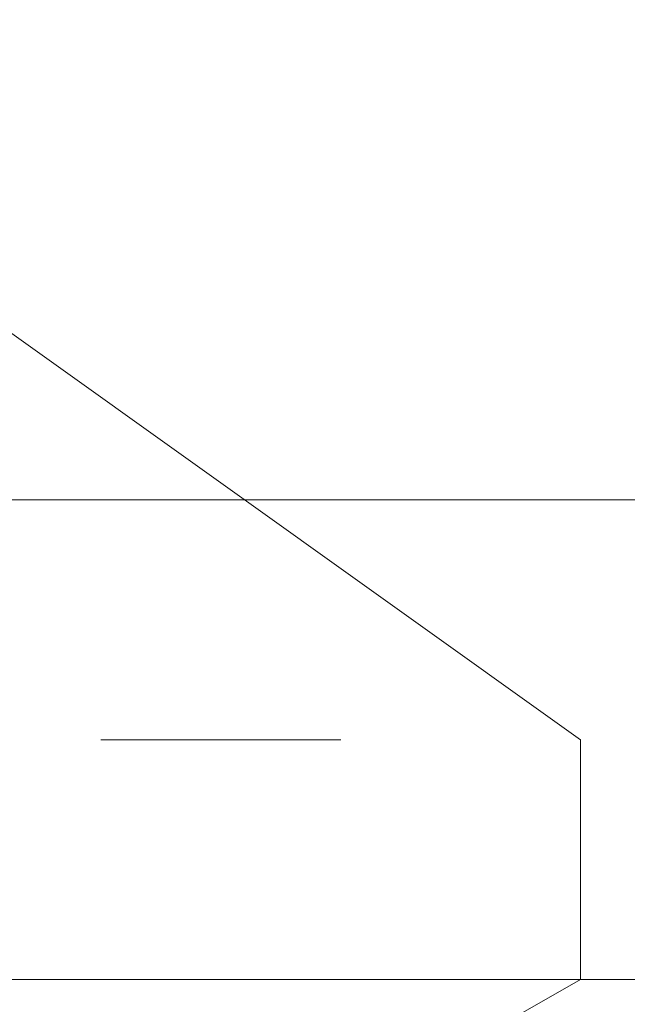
# Model space of a CAD drawing. Header units: inches. Extents: x -79624 to 52587, y -27526 to 10116.
# Tile 41 of 256: x 9858 to 9880, y -15401 to -15364. Entities that reach past the tile are written whole.
import ezdxf

# ---------------------------------------------------------------- set-up
doc = ezdxf.new("R2010")
doc.units = ezdxf.units.IN
doc.header["$MEASUREMENT"] = 0
doc.layers.add('- მექანიკური ნაწილი', color=7, linetype='Continuous', lineweight=18)
doc.layers.add('Dimensioning - General', color=7, linetype='Continuous')
doc.styles.add('GENERATED_STYLE_1', font='txt')
doc.dimstyles.new('GENERATED_STYLE__1', dxfattribs={"dimtxt": 100, "dimasz": 76, "dimexe": 0.18, "dimexo": 0.0625, "dimgap": 0, "dimtad": 0, "dimdec": 0, "dimlfac": 0.1, "dimzin": 0, "dimdsep": 46, "dimtxsty": 'GENERATED_STYLE_1', "dimblk": 'ARROWHEAD_5', "dimblk1": 'ARROWHEAD_5', "dimblk2": 'ARROWHEAD_5', "dimcen": 0.09, "dimse1": 1, "dimse2": 1, "dimclrd": 7, "dimclre": 7, "dimclrt": 7, "dimadec": 0, "dimazin": 0, "dimtfac": 1, "dimtdec": 4, "dimtmove": 0, "dimatfit": 3, "dimfxl": 1, "dimtolj": 1, "dimtzin": 0, "dimarcsym": 0})
doc.dimstyles.new('GENERATED_STYLE__2', dxfattribs={"dimtxt": 100, "dimasz": 76, "dimexe": 0.18, "dimexo": 0.0625, "dimgap": 0, "dimtad": 0, "dimtih": 1, "dimtoh": 1, "dimdec": 0, "dimlfac": 0.1, "dimzin": 0, "dimdsep": 46, "dimtxsty": 'GENERATED_STYLE_1', "dimblk": 'ARROWHEAD_5', "dimblk1": 'ARROWHEAD_5', "dimblk2": 'ARROWHEAD_5', "dimcen": 0.09, "dimse1": 1, "dimse2": 1, "dimclrd": 7, "dimclre": 7, "dimclrt": 7, "dimadec": 0, "dimazin": 0, "dimtfac": 1, "dimtdec": 4, "dimtmove": 0, "dimatfit": 3, "dimfxl": 1, "dimtolj": 1, "dimtzin": 0, "dimarcsym": 0})

# ---------------------------------------------------------------- blocks, each defined once
blk = doc.blocks.new('ARROWHEAD_5')
at = {"linetype": 'Continuous', "lineweight": 0}
blk.add_hatch(color=0, dxfattribs=at).paths.add_polyline_path([(-1, 0.2679), (0, 0), (-1, -0.2679)])
at = {"color": 0, "linetype": 'Continuous', "lineweight": 0}
blk.add_line((0, 0), (-1, 0), dxfattribs=at)
blk = doc.blocks.new('*D249')
at = {"layer": 'Defpoints', "color": 0, "linetype": 'Continuous', "transparency": 16777216}
for p in [(358.556, 209.203), (25258.556, 209.203), (1258.556, -26125.722)]:
    blk.add_point(p, dxfattribs=at)
at = {"layer": 'Dimensioning - General', "color": 7, "linetype": 'Continuous', "lineweight": -2, "transparency": 16777216}
for p, q in [((358.556, 133.203), (358.556, -12795.724)), ((358.556, -26049.722), (358.556, -13148.104))]:
    blk.add_line(p, q, dxfattribs=at)
at = {"layer": 'Dimensioning - General', "color": 7, "linetype": 'Continuous', "lineweight": -2, "transparency": 16777216, "xscale": 76.00000000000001, "yscale": 76.00000000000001, "zscale": 76.00000000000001}
for p, rotation in [((358.556, 209.203), 90), ((358.556, -26125.722), 270)]:
    blk.add_blockref('ARROWHEAD_5', p, dxfattribs=dict(at, rotation=rotation))
at = {"layer": 'Dimensioning - General', "color": 7, "linetype": 'Continuous', "lineweight": 13, "transparency": 16777216, "insert": (358.556, -12971.914), "char_height": 100, "attachment_point": 5, "rotation": 90, "style": 'GENERATED_STYLE_1'}
blk.add_mtext('\\A1;2633', dxfattribs=at)
blk = doc.blocks.new('*D264')
at = {"layer": 'Defpoints', "color": 0, "linetype": 'Continuous', "transparency": 16777216}
for p in [(7428.968, -14429.123), (51186.628, -26125.722), (51186.628, -26425.722)]:
    blk.add_point(p, dxfattribs=at)
at = {"layer": 'Dimensioning - General', "color": 7, "linetype": 'Continuous', "lineweight": -2, "transparency": 16777216}
for p, q in [((7504.968, -26425.722), (29120.843, -26425.722)), ((51110.628, -26425.722), (29468.462, -26425.722))]:
    blk.add_line(p, q, dxfattribs=at)
at = {"layer": 'Dimensioning - General', "color": 7, "linetype": 'Continuous', "lineweight": -2, "transparency": 16777216, "xscale": 76.00000000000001, "yscale": 76.00000000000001, "zscale": 76.00000000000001, "rotation": 180}
blk.add_blockref('ARROWHEAD_5', (7428.968, -26425.722), dxfattribs=at)
at = {"layer": 'Dimensioning - General', "color": 7, "linetype": 'Continuous', "lineweight": -2, "transparency": 16777216, "xscale": 76.00000000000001, "yscale": 76.00000000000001, "zscale": 76.00000000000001}
blk.add_blockref('ARROWHEAD_5', (51186.628, -26425.722), dxfattribs=at)
at = {"layer": 'Dimensioning - General', "color": 7, "linetype": 'Continuous', "lineweight": 13, "transparency": 16777216, "insert": (29294.653, -26425.722), "char_height": 100, "attachment_point": 5, "style": 'GENERATED_STYLE_1'}
blk.add_mtext('\\A1;4376', dxfattribs=at)
blk = doc.blocks.new('*D276')
at = {"layer": 'Defpoints', "color": 0, "linetype": 'Continuous', "transparency": 16777216}
for p in [(7428.968, -14429.123), (51786.628, -14429.123), (4328.728, -18360.584)]:
    blk.add_point(p, dxfattribs=at)
at = {"layer": 'Dimensioning - General', "color": 7, "linetype": 'Continuous', "lineweight": -2, "transparency": 16777216}
for p, q in [((51786.628, -14505.123), (51786.628, -16274.383)), ((51786.628, -18284.584), (51786.628, -16531.526))]:
    blk.add_line(p, q, dxfattribs=at)
at = {"layer": 'Dimensioning - General', "color": 7, "linetype": 'Continuous', "lineweight": -2, "transparency": 16777216, "xscale": 76.00000000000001, "yscale": 76.00000000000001, "zscale": 76.00000000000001}
for p, rotation in [((51786.628, -14429.123), 90), ((51786.628, -18360.584), 270)]:
    blk.add_blockref('ARROWHEAD_5', p, dxfattribs=dict(at, rotation=rotation))
at = {"layer": 'Dimensioning - General', "color": 7, "linetype": 'Continuous', "lineweight": 13, "transparency": 16777216, "insert": (51786.628, -16402.954), "char_height": 100, "attachment_point": 5, "rotation": 90, "style": 'GENERATED_STYLE_1'}
blk.add_mtext('\\A1;393', dxfattribs=at)

msp = doc.modelspace()

# ---------------------------------------------------------------- linework, layer by layer
at = {"layer": '- მექანიკური ნაწილი', "color": 7, "lineweight": 0}
for points in [[(10282.8579, -15399.94259), (9779.86434, -15399.94259), (9779.86434, -15381.97854), (9636.15189, -15381.97854), (9636.15189, -15337.0684), (9636.15189, -15381.97854), (9636.15189, -15337.0684), (9636.15189, -15381.97854), (9636.15189, -15355.03245), (9600.22378, -15355.03245), (9600.22378, -15319.10434), (9636.15189, -15319.10434), (9636.15189, -15355.03245), (9600.22378, -15355.03245), (9636.15189, -15355.03245), (9636.15189, -15319.10434), (9636.15189, -15355.03245), (9636.15189, -15319.10434), (9779.86434, -15319.10434), (9779.86434, -15355.03245), (9636.15189, -15355.03245), (9636.15189, -15319.10434), (9779.86434, -15319.10434), (9779.86434, -15274.1942)], [(9636.15189, -15274.1942), (9636.15189, -15319.10434), (9636.15189, -15274.1942), (9636.15189, -15319.10434), (9779.86434, -15319.10434), (9779.86434, -15355.03245), (9636.15189, -15355.03245), (9636.15189, -15381.97854), (9779.86434, -15381.97854), (9779.86434, -15337.0684), (9779.86434, -15381.97854), (9779.86434, -15337.0684), (9779.86434, -15381.97854), (10282.8579, -15381.97854)], [(9779.86434, -15355.03245), (9779.86434, -15381.97854), (10282.8579, -15381.97854)], [(9636.15189, -15399.94259), (9779.86434, -15399.94259), (9779.86434, -15381.97854), (9779.86434, -15399.94259), (9779.86434, -15381.97854), (9779.86434, -15399.94259), (9779.86434, -15381.97854), (10282.8579, -15381.97854)], [(10282.8579, -15399.94259), (9779.86434, -15399.94259), (9779.86434, -15381.97854), (10282.8579, -15381.97854)], [(9869.68462, -15390.96057), (9860.70259, -15390.96057), (9869.68462, -15390.96057)], [(9860.70259, -15390.96057), (9860.70259, -15390.96057)], [(9869.68462, -15390.96057), (9860.70259, -15390.96057), (9869.68462, -15390.96057)], [(9860.70259, -15390.96057), (9860.70259, -15390.96057)], [(10282.8579, -15408.92462), (9779.86434, -15408.92462), (9779.86434, -15417.90665), (9636.15189, -15417.90665), (9636.15189, -15408.92462), (9779.86434, -15408.92462), (9779.86434, -15399.94259), (10282.8579, -15399.94259)], [(10282.8579, -15417.90665), (9779.86434, -15417.90665), (9779.86434, -15408.92462), (9779.86434, -15399.94259), (10282.8579, -15399.94259)]]:
    msp.add_lwpolyline(points, dxfattribs=at)
at = {"layer": '- მექანიკური ნაწილი', "lineweight": 0}
for points in [[(9878.66664, -15390.96057), (9815.79245, -15346.05043), (9878.66664, -15390.96057)], [(9878.66664, -15390.96057), (9878.66664, -15390.96057)], [(9878.66664, -15399.94259), (9878.66664, -15390.96057), (9878.66664, -15399.94259)], [(9878.66664, -15390.96057), (9878.66664, -15390.96057)], [(9815.79245, -15435.8707), (9878.66664, -15399.94259), (9815.79245, -15435.8707)]]:
    msp.add_lwpolyline(points, dxfattribs=at)

# ---------------------------------------------------------------- dimensions: what is measured, and where the dimension line sits
at = {"layer": 'Dimensioning - General', "color": 7, "linetype": 'Continuous', "lineweight": 13}
for base, p1, p2, picture, middle in [((358.55594, 209.20337), (1258.55593, -26125.72241), (25258.55593, 209.20337), '*D249', (358.55594, -12971.91402)), ((51786.62821, -14429.12325), (4328.72843, -18360.58402), (7428.96845, -14429.12325), '*D276', (51786.62821, -16402.95414))]:
    dim = msp.add_linear_dim(base=base, p1=p1, p2=p2, angle=90, dimstyle='GENERATED_STYLE__1', dxfattribs=at)
    dim.commit()
    dim.dimension.update_dxf_attribs({"geometry": picture, "text_midpoint": middle, "dimtype": 160, "text_rotation": 90})
dim = msp.add_linear_dim(base=(51186.62821, -26425.72242), p1=(7428.96845, -14429.12325), p2=(51186.62821, -26125.72241), dimstyle='GENERATED_STYLE__2', dxfattribs=at)
dim.commit()
dim.dimension.update_dxf_attribs({"geometry": '*D264', "text_midpoint": (29294.65282, -26425.72242), "dimtype": 160})

doc.saveas('drawing.dxf')
